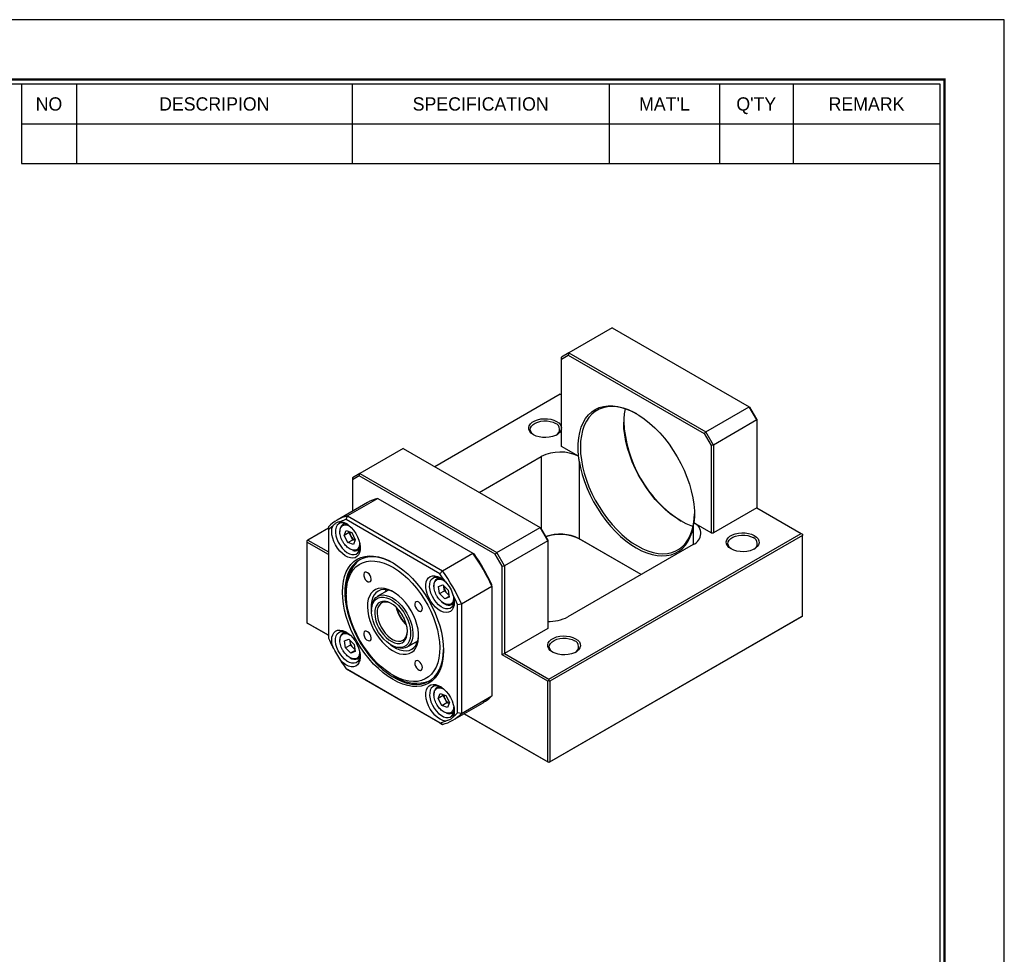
# Model space of a CAD drawing. Header units: millimetres. Extents: x 0 to 508, y 0 to 359.
# Tile 4 of 4: x 324 to 508, y 185 to 359. Entities that reach past the tile are written whole.
import ezdxf
from ezdxf.enums import TextEntityAlignment as Align

# ---------------------------------------------------------------- set-up
doc = ezdxf.new("R2010")
doc.units = ezdxf.units.MM
doc.layers.add('L1', color=7, linetype='CONTINUOUS')
doc.layers.add('OUTLINE', color=7, linetype='CONTINUOUS')

# ---------------------------------------------------------------- blocks, each defined once
blk = doc.blocks.new('표제란')
at = {"layer": 'L1', "color": 0}
for p, q in [((297, 210), (0, 210)), ((297, 0), (297, 210))]:
    blk.add_line(p, q, dxfattribs=at)
at = {"layer": 'L1'}
for p, q in [((190, 203), (190, 194.34)), ((196, 203), (196, 194.34)), ((226, 203), (226, 194.34)), ((254, 203), (254, 194.34)), ((266, 203), (266, 194.34)), ((274, 203), (274, 194.34)), ((190, 198.67), (290, 198.67)), ((190, 194.34), (290, 194.34))]:
    blk.add_line(p, q, dxfattribs=at)
at = {"layer": 'L1', "const_width": 0.25}
blk.add_lwpolyline([(290.5, 6.5), (290.5, 203.5), (10, 203.5), (10, 6.5)], close=True, dxfattribs=at)
at = {"layer": 'L1'}
blk.add_lwpolyline([(290, 7), (290, 203), (10.5, 203), (10.5, 7)], close=True, dxfattribs=at)
for s, p in [('NO', (193, 200.83)), ('DESCRIPION', (211, 200.83)), ('SPECIFICATION', (240, 200.83)), ("MAT'L", (260, 200.83)), ("Q'TY", (270, 200.83)), ('REMARK', (282, 200.83))]:
    blk.add_text(s, height=1.444, dxfattribs=at).set_placement(p, align=Align.MIDDLE_CENTER)
for tag, p in [('필렛', (179.25, 10.9)), ('모따기', (179.25, 8.3))]:
    blk.add_attdef(tag, text='', height=1.15, dxfattribs=at).set_placement(p, align=Align.MIDDLE_LEFT)
at = {"layer": 'OUTLINE', "ltscale": 0.5}
for tag, p, height in [('TITLE', (237.17, 24.41), 2.5), ('도번', (251.18, 15.64), 2.5), ('SCALE', (253.78, 9.55), 1.2), ('DATE', (277.02, 9.51), 1.2)]:
    blk.add_attdef(tag, p, '', height=height, dxfattribs=at)

msp = doc.modelspace()

# ---------------------------------------------------------------- linework, layer by layer
at = {"layer": 'OUTLINE'}
for p, q in [((434.629, 301.5625), (426.5679, 296.9089)), ((434.629, 301.5625), (460.0848, 286.8671)), ((426.5679, 296.9089), (425.1537, 296.0923)), ((426.5679, 296.9089), (426.4437, 296.4908)), ((426.5679, 296.9089), (452.0238, 282.2136)), ((425.1537, 295.7459), (426.4437, 296.4908)), ((425.1537, 295.7459), (425.1537, 296.0923)), ((425.1537, 279.5165), (425.1537, 295.7459)), ((426.4437, 296.4908), (451.7238, 281.8969)), ((424.9416, 289.191), (401.6096, 275.7217)), ((424.9416, 289.191), (425.1537, 289.0685)), ((452.0238, 282.2136), (460.0848, 286.8671)), ((461.499, 284.4176), (460.0848, 286.8671)), ((460.0848, 286.8671), (460.2091, 286.7953)), ((461.499, 284.5611), (460.2091, 286.7953)), ((461.499, 284.4176), (453.438, 279.7641)), ((461.499, 284.5611), (461.499, 284.4176)), ((461.499, 284.4176), (461.499, 268.0868)), ((451.7238, 281.8969), (452.0238, 282.2136)), ((453.438, 279.7641), (452.0238, 282.2136)), ((451.7238, 281.8969), (453.0137, 279.6626)), ((395.7381, 279.1112), (387.6771, 274.4577)), ((395.7381, 279.1112), (421.1939, 264.4159)), ((428.3578, 277.6668), (425.1537, 279.5165)), ((453.438, 279.7641), (453.0137, 279.6626)), ((453.0137, 279.6626), (453.0137, 263.4333)), ((453.438, 279.7641), (453.438, 263.4333)), ((409.8828, 270.9457), (421.4061, 277.598)), ((421.4061, 277.598), (421.4061, 264.1919)), ((428.3536, 277.6668), (428.3578, 277.6668)), ((428.4771, 276.7692), (428.4771, 262.3286)), ((387.6771, 274.4577), (386.2629, 273.641)), ((387.5528, 274.0396), (386.2629, 273.2946)), ((386.2629, 273.641), (386.2629, 273.2946)), ((386.2629, 273.2946), (386.2629, 267.4405)), ((387.5528, 274.0396), (387.6771, 274.4577)), ((412.8329, 259.4457), (387.5528, 274.0396)), ((387.6771, 274.4577), (413.1329, 259.7624)), ((391.0076, 269.8406), (385.3507, 266.575)), ((391.0076, 269.8406), (408.6711, 259.6437)), ((389.0902, 269.0727), (383.4333, 265.8071)), ((461.499, 268.0868), (453.438, 263.4333)), ((461.499, 268.0868), (469.7722, 263.3108)), ((385.1111, 265.8968), (385.3507, 266.575)), ((402.5467, 255.8314), (385.1111, 265.8968)), ((385.3507, 266.575), (403.0142, 256.378)), ((381.8081, 264.2905), (377.9897, 262.0862)), ((381.8081, 264.5292), (381.8081, 263.9894)), ((381.8081, 263.9894), (381.8081, 243.8554)), ((384.9237, 265.2241), (384.5172, 264.9894)), ((384.756, 262.9365), (385.1175, 263.8602)), ((385.1175, 263.8602), (386.1475, 263.4703)), ((413.1329, 259.7624), (421.1939, 264.4159)), ((422.6082, 261.9664), (421.1939, 264.4159)), ((421.1939, 264.4159), (421.3182, 264.3441)), ((422.6082, 262.1099), (421.3182, 264.3441)), ((449.6903, 264.5231), (449.6903, 261.2698)), ((449.8096, 265.283), (449.8097, 265.2805)), ((453.0137, 263.4333), (449.8096, 265.283)), ((377.9897, 262.0862), (377.7776, 261.9637)), ((377.7776, 261.9637), (377.7776, 261.7188)), ((377.9897, 262.0862), (381.8081, 259.8819)), ((385.6753, 263.4671), (384.756, 262.9365)), ((385.4245, 261.6229), (384.756, 262.9365)), ((385.4245, 261.6229), (386.3438, 262.1535)), ((385.7373, 263.6256), (385.6753, 263.4671)), ((386.0095, 262.8103), (385.6753, 263.4671)), ((386.3438, 262.1535), (386.0095, 262.8103)), ((386.1475, 263.4703), (386.816, 262.1567)), ((386.754, 261.9982), (386.3438, 262.1535)), ((386.816, 262.1567), (386.4545, 261.233)), ((422.6082, 261.9664), (414.5471, 257.3129)), ((422.6082, 262.1099), (422.6082, 261.9664)), ((422.6082, 261.9664), (422.6082, 245.6356)), ((422.8203, 236.2061), (469.7722, 263.3108)), ((469.9843, 262.9434), (423.0324, 235.8386)), ((440.0008, 255.6762), (428.4771, 262.3286)), ((428.4771, 262.3286), (428.6893, 262.2061)), ((440.0008, 255.6761), (428.6893, 262.2061)), ((453.0137, 263.4333), (453.438, 263.4333)), ((469.7722, 263.3108), (469.9843, 263.1883)), ((469.9843, 263.1883), (469.9843, 262.9434)), ((469.9843, 247.919), (469.9843, 262.9434)), ((381.8081, 259.392), (377.7776, 261.7188)), ((377.7776, 261.7188), (377.7776, 246.6944)), ((386.4545, 261.233), (385.4245, 261.6229)), ((387.267, 260.2262), (387.6734, 260.4608)), ((387.6068, 261.427), (387.511, 260.8165)), ((449.6903, 261.2698), (426.3558, 247.7991)), ((403.0142, 256.378), (408.6711, 259.6437)), ((408.6711, 259.6437), (408.9107, 259.5053)), ((413.1329, 259.7624), (412.8329, 259.4457)), ((414.1229, 257.2114), (412.8329, 259.4457)), ((414.5471, 257.3129), (413.1329, 259.7624)), ((414.1229, 257.2114), (414.5471, 257.3129)), ((414.1229, 240.7371), (414.1229, 257.2114)), ((414.5471, 257.3129), (414.5471, 240.9821)), ((402.4237, 255.1216), (402.0172, 254.8869)), ((403.0142, 256.378), (402.5467, 255.8314)), ((392.9875, 252.7901), (390.9627, 251.6212)), ((402.3054, 253.4275), (403.1087, 253.7357)), ((402.4827, 252.1358), (402.3054, 253.4275)), ((403.1087, 253.7357), (404.0894, 252.7522)), ((403.3133, 253.3124), (403.2785, 253.5655)), ((403.4019, 252.6665), (403.3133, 253.3124)), ((406.5568, 250.242), (412.2137, 253.5077)), ((412.2137, 253.5077), (412.2137, 253.7843)), ((412.2137, 253.5077), (412.2137, 233.1105)), ((385.1315, 252.5753), (385.1315, 252.0038)), ((402.4827, 252.1358), (403.4019, 252.6665)), ((403.4633, 251.1523), (402.4827, 252.1358)), ((403.4019, 252.6665), (403.8922, 252.1747)), ((404.2468, 251.6047), (403.4633, 251.1523)), ((404.2666, 251.4605), (403.4633, 251.1523)), ((403.8922, 252.1747), (404.2127, 251.8533)), ((404.0894, 252.7522), (404.2666, 251.4605)), ((389.8338, 249.126), (389.8338, 248.8811)), ((404.767, 250.1236), (405.1734, 250.3583)), ((405.8497, 250.1104), (406.5568, 250.242)), ((405.8497, 229.9765), (405.8497, 250.1104)), ((406.5568, 250.242), (406.5568, 229.8449)), ((469.7722, 247.7965), (422.8203, 220.6918)), ((423.0324, 220.8143), (469.9843, 247.919)), ((469.9843, 247.919), (469.7722, 247.7965)), ((469.9843, 247.919), (469.9843, 247.919)), ((377.7776, 246.6944), (381.8081, 244.3677)), ((377.7776, 246.6944), (377.9897, 246.5719)), ((377.7776, 246.6944), (377.7776, 246.6944)), ((381.8081, 244.3676), (377.9897, 246.5719)), ((422.6082, 245.6356), (414.5471, 240.9821)), ((384.9237, 245.0157), (384.5172, 244.7811)), ((384.8054, 243.3217), (385.6087, 243.6299)), ((385.6087, 243.6299), (386.5894, 242.6464)), ((384.9827, 242.03), (384.8054, 243.3217)), ((385.9019, 242.5607), (384.9827, 242.03)), ((385.9633, 241.0465), (384.9827, 242.03)), ((385.7785, 243.4596), (385.8133, 243.2065)), ((385.8133, 243.2065), (385.9019, 242.5607)), ((385.9019, 242.5607), (386.3922, 242.0689)), ((386.3922, 242.0689), (386.7127, 241.7475)), ((386.5894, 242.6464), (386.7666, 241.3547)), ((393.4748, 242.574), (393.6869, 242.4515)), ((396.4123, 242.1813), (398.4371, 243.3502)), ((386.7468, 241.4989), (385.9633, 241.0465)), ((386.7666, 241.3547), (385.9633, 241.0465)), ((387.267, 240.0178), (387.6734, 240.2525)), ((414.5471, 240.9821), (414.1229, 240.7371)), ((422.6081, 235.8386), (414.1229, 240.7371)), ((414.5471, 240.9821), (422.8203, 236.2061)), ((385.1111, 238.1344), (402.5467, 228.0691)), ((385.3507, 237.996), (385.1111, 238.1344)), ((403.0142, 227.7991), (385.3507, 237.996)), ((393.8275, 236.9403), (394.3224, 236.6545)), ((402.4237, 234.9132), (402.0172, 234.6785)), ((422.8203, 235.9611), (422.6081, 235.8386)), ((422.6081, 220.8143), (422.6081, 235.8386)), ((422.8203, 236.2061), (422.8203, 235.9611)), ((422.8203, 235.9611), (423.0324, 235.8386)), ((423.0324, 235.8386), (423.0324, 220.8143)), ((402.256, 232.6256), (402.6175, 233.5493)), ((403.1753, 233.1562), (402.256, 232.6256)), ((402.9245, 231.312), (402.256, 232.6256)), ((402.6175, 233.5493), (403.6475, 233.1594)), ((403.2373, 233.3147), (403.1753, 233.1562)), ((403.5095, 232.4994), (403.1753, 233.1562)), ((403.6475, 233.1594), (404.316, 231.8458)), ((406.5568, 229.8449), (412.2137, 233.1105)), ((402.9245, 231.312), (403.8438, 231.8426)), ((403.9545, 230.9221), (402.9245, 231.312)), ((403.8438, 231.8426), (403.5095, 232.4994)), ((403.8438, 231.8426), (404.254, 231.6874)), ((404.316, 231.8458), (403.9545, 230.9221)), ((404.9316, 228.567), (410.5884, 231.8326)), ((405.1169, 231.1801), (405.011, 230.5056)), ((404.767, 229.9153), (405.1734, 230.1499)), ((406.5568, 229.8449), (405.8497, 229.9765)), ((407.0551, 229.7929), (422.6081, 220.8143)), ((422.8203, 220.6918), (407.0551, 229.7928)), ((402.5467, 228.0691), (403.0142, 227.7991)), ((422.8203, 220.6918), (422.6081, 220.8143)), ((423.0324, 220.8143), (422.8203, 220.6918)), ((422.8203, 220.6918), (422.8203, 220.6918))]:
    msp.add_line(p, q, dxfattribs=at)
at = {"layer": 'OUTLINE', "flags": 128}
for points in [[(428.3578, 277.6668), (428.2733, 278.8604), (428.2801, 280.0053), (428.3784, 281.0918), (428.5671, 282.1109), (428.8448, 283.0538), (429.2091, 283.9126), (429.6569, 284.68), (430.1844, 285.3496), (430.7872, 285.9156), (431.4602, 286.3733), (432.1976, 286.7189), (432.9932, 286.9493), (433.8404, 287.0627), (434.7319, 287.058), (435.6602, 286.9354), (436.6175, 286.6959), (437.5956, 286.3414), (438.5863, 285.875), (439.5812, 285.3007), (440.5719, 284.6232), (441.55, 283.8484), (442.5073, 282.9827), (443.4356, 282.0335), (444.3271, 281.0088), (445.1742, 279.9173), (445.9699, 278.7683), (446.7073, 277.5713), (447.3803, 276.3366), (447.983, 275.0747), (448.5106, 273.796), (448.9584, 272.5116), (449.3227, 271.2322), (449.6004, 269.9687), (449.7891, 268.7317), (449.8873, 267.5317), (449.8942, 266.3789), (449.8096, 265.283)], [(439.1921, 285.5379), (438.3172, 285.9913), (437.3469, 286.3951), (436.3932, 286.6866), (435.4643, 286.8634), (434.5681, 286.9238), (433.7122, 286.8674), (432.904, 286.6946), (432.1502, 286.407), (431.4575, 286.0069), (430.8316, 285.4979), (430.278, 284.8842), (429.8012, 284.171), (429.4055, 283.3646), (429.0942, 282.4716), (428.8699, 281.4998), (428.7345, 280.4575), (428.6893, 279.3535), (428.7345, 278.1973), (428.8699, 276.9987), (429.0942, 275.7679), (429.4055, 274.5155), (429.8012, 273.2521), (430.278, 271.9886), (430.8316, 270.7356), (431.4575, 269.5039), (432.1502, 268.3041), (432.904, 267.1462), (433.7122, 266.0403), (434.5681, 264.9957), (435.4643, 264.0213), (436.3932, 263.1255), (437.3469, 262.316), (438.3172, 261.5995), (439.2959, 260.9823), (440.2745, 260.4696), (441.2448, 260.0658), (442.1985, 259.7742), (443.1274, 259.5975), (444.0236, 259.5371), (444.8795, 259.5935), (445.6878, 259.7663), (446.4415, 260.0539), (447.1342, 260.4539), (447.7601, 260.963), (448.3138, 261.5767), (448.7905, 262.2899), (449.1862, 263.0963), (449.4976, 263.9893), (449.7219, 264.9611), (449.8572, 266.0034), (449.9019, 266.9858)], [(419.9565, 281.6596), (419.5552, 281.9457), (419.2658, 282.2736), (419.1007, 282.6292), (419.0674, 282.9968), (419.1671, 283.3603), (419.3956, 283.704), (419.7429, 284.0127), (420.1937, 284.273), (420.7285, 284.4734), (421.3238, 284.6053), (421.9536, 284.6629), (422.5903, 284.6437), (423.2062, 284.5484), (423.7743, 284.3813), (424.2699, 284.1496), (424.6711, 283.8636), (424.9606, 283.5356), (425.1256, 283.1801), (425.1537, 283.043)], [(420.0677, 281.5985), (419.9698, 281.665), (419.6495, 281.9543), (419.4445, 282.2765), (419.3642, 282.6167), (419.4124, 282.9588), (419.587, 283.287), (419.8797, 283.5858), (420.2768, 283.8413), (420.7597, 284.0416), (421.306, 284.1773), (421.89, 284.242), (422.4844, 284.2327), (423.0615, 284.1498), (423.5942, 283.9973), (424.0577, 283.7822)], [(449.651, 264.6014), (449.3058, 264.7193), (448.3355, 265.1231), (447.3569, 265.6359), (446.3782, 266.2531), (445.4079, 266.9695), (444.4543, 267.7791), (443.5253, 268.6748), (442.6291, 269.6492), (441.7732, 270.6938), (440.965, 271.7997), (440.2113, 272.9576), (439.5185, 274.1575), (438.8926, 275.3891), (438.339, 276.6421), (437.8622, 277.9057), (437.4665, 279.169), (437.1552, 280.4214), (436.9309, 281.6522), (436.7955, 282.8508), (436.7503, 284.007)], [(425.1537, 282.7662), (425.0592, 282.4489), (424.8307, 282.1053), (424.4835, 281.7966), (424.0326, 281.5363), (423.4978, 281.3358), (422.9026, 281.2039), (422.2728, 281.1463), (421.6361, 281.1656), (421.0202, 281.2608), (420.452, 281.4279), (419.9565, 281.6596)], [(428.4771, 276.7692), (428.7163, 275.5223), (429.0422, 274.2553), (429.4521, 272.9786), (429.9425, 271.7031), (430.5095, 270.4393), (431.1481, 269.1978), (431.8532, 267.989), (432.6187, 266.823), (433.4384, 265.7097), (434.3052, 264.6582), (435.2121, 263.6774), (436.1513, 262.7755), (437.115, 261.96), (438.0952, 261.2378), (439.0837, 260.6149), (440.0722, 260.0965), (441.0525, 259.687), (442.0162, 259.3897), (442.9554, 259.2072), (443.8623, 259.141), (444.7291, 259.1916), (445.5487, 259.3587), (446.3143, 259.6408), (447.0193, 260.0355), (447.658, 260.5396), (448.2249, 261.1489), (448.7154, 261.8582), (449.1253, 262.6616), (449.4512, 263.5523), (449.6903, 264.5231)], [(384.0917, 265.5502), (384.5712, 265.4368), (385.0687, 265.2063), (385.5665, 264.8667), (386.047, 264.4301), (386.4932, 263.9121), (386.889, 263.331), (387.2205, 262.7076), (387.4759, 262.0639), (387.6461, 261.4229), (387.7251, 260.8073), (387.71, 260.239), (387.6014, 259.7382), (387.4032, 259.3227), (387.1223, 259.0073), (386.7688, 258.8032), (386.3553, 258.7176), (385.8964, 258.7536), (385.4084, 258.9099), (384.9087, 259.1809), (384.4151, 259.557), (383.9451, 260.0249), (383.5153, 260.5679), (383.1412, 261.1668), (382.8359, 261.8001), (382.6103, 262.4455), (382.4725, 263.0799), (382.4273, 263.6809), (382.4763, 264.2271), (382.6179, 264.699)], [(385.4328, 264.996), (385.3742, 265.029), (384.913, 265.2274), (384.473, 265.3078), (384.0723, 265.2667), (383.7272, 265.1059), (383.452, 264.832), (383.2579, 264.4561), (383.1528, 263.9938), (383.141, 263.4638), (383.223, 262.8879), (383.3955, 262.2897), (383.6514, 261.6936), (383.9802, 261.1241), (384.3684, 260.6045), (384.8003, 260.1561), (385.258, 259.7971), (385.7228, 259.5424), (386.1757, 259.4023), (386.5983, 259.3825), (386.9731, 259.484), (387.2848, 259.7024), (387.5207, 260.029), (387.6711, 260.4503), (387.722, 260.7918)], [(456.7261, 260.433), (456.3248, 260.719), (456.0353, 261.047), (455.8703, 261.4026), (455.8369, 261.7702), (455.9367, 262.1337), (456.1652, 262.4774), (456.5124, 262.7861), (456.9633, 263.0463), (457.4981, 263.2468), (458.0933, 263.3787), (458.7231, 263.4363), (459.3599, 263.4171), (459.9758, 263.3218), (460.5439, 263.1547), (461.0394, 262.923), (461.4407, 262.637), (461.7301, 262.309), (461.8952, 261.9534), (461.9285, 261.5859), (461.8288, 261.2223), (461.6003, 260.8786), (461.253, 260.5699), (460.8022, 260.3097), (460.2674, 260.1092), (459.6721, 259.9773), (459.0424, 259.9197), (458.4056, 259.939), (457.7897, 260.0342), (457.2216, 260.2013), (456.7261, 260.433)], [(456.8373, 260.3719), (456.7393, 260.4384), (456.4191, 260.7277), (456.214, 261.0499), (456.1337, 261.3901), (456.182, 261.7322), (456.3565, 262.0604), (456.6492, 262.3592), (457.0463, 262.6147), (457.5293, 262.815), (458.0755, 262.9507), (458.6595, 263.0153), (459.254, 263.006), (459.8311, 262.9232), (460.3638, 262.7707), (460.8273, 262.5556)], [(387.7166, 260.7779), (387.5294, 260.4512), (387.3098, 260.2525)], [(400.4789, 250.8231), (401.0987, 249.6757), (401.6485, 248.5023), (402.123, 247.3142), (402.5175, 246.123), (402.8285, 244.9401), (403.0527, 243.7768), (403.1881, 242.6444), (403.2334, 241.5538), (403.1881, 240.5155), (403.0527, 239.5394), (402.8285, 238.6351), (402.5175, 237.8111), (402.123, 237.0755), (401.6485, 236.4353), (401.0987, 235.8967), (400.4789, 235.4648), (399.7951, 235.1438), (399.0538, 234.9369), (398.2622, 234.846), (397.4279, 234.872), (396.5589, 235.0146), (395.6636, 235.2724), (394.7507, 235.6431), (393.8289, 236.1229), (392.9071, 236.7074), (391.9942, 237.3908), (391.0989, 238.1665), (390.23, 239.0272), (389.3956, 239.9645), (388.604, 240.9694), (387.8627, 242.0322), (387.1789, 243.1427), (386.5591, 244.2902), (386.0093, 245.4636), (385.5349, 246.6516), (385.1403, 247.8428), (384.8293, 249.0258), (384.6051, 250.189), (384.4697, 251.3214), (384.4244, 252.412), (384.4697, 253.4504), (384.6051, 254.4264), (384.8293, 255.3307), (385.1403, 256.1547), (385.5349, 256.8903), (386.0093, 257.5306), (386.5591, 258.0692), (387.1789, 258.5011), (387.8627, 258.822), (388.604, 259.0289), (389.3956, 259.1198), (390.23, 259.0939), (391.0989, 258.9513), (391.9942, 258.6934), (392.9071, 258.3228), (393.8289, 257.8429), (394.7507, 257.2585), (395.6636, 256.5751), (396.5589, 255.7993), (397.4279, 254.9386), (398.2622, 254.0013), (399.0538, 252.9964), (399.7951, 251.9336), (400.4789, 250.8231)], [(393.9371, 257.7797), (393.9264, 257.7857), (393.0118, 258.2478), (392.1074, 258.5992), (391.2222, 258.8363), (390.3651, 258.9568), (389.5444, 258.9595), (388.7685, 258.8445), (388.045, 258.6127), (387.381, 258.2666), (386.7832, 257.8096), (386.2576, 257.2462), (385.8093, 256.582), (385.4429, 255.8236), (385.1619, 254.9786), (384.9691, 254.0553), (384.8665, 253.063), (384.8551, 252.0114), (384.9349, 250.9111), (385.1053, 249.773), (385.3645, 248.6083), (385.7099, 247.4287), (386.1381, 246.2459), (386.6449, 245.0717), (387.2251, 243.9176), (387.8731, 242.7953), (388.5824, 241.7158), (389.346, 240.6898), (390.1562, 239.7276), (391.005, 238.8387), (391.884, 238.032), (392.7844, 237.3154), (393.6973, 236.6962), (394.6137, 236.1804), (395.5243, 235.7732), (396.4202, 235.4786), (397.2925, 235.2995), (398.1324, 235.2378), (398.9317, 235.2941), (399.6824, 235.4677), (400.377, 235.757), (401.0086, 236.159), (401.571, 236.6699), (402.0586, 237.2845), (402.4664, 237.9966), (402.7906, 238.7993), (403.0278, 239.6846), (403.1756, 240.6436), (403.2327, 241.6668), (403.2332, 241.7199)], [(387.6789, 243.4314), (387.0792, 244.5455), (386.5509, 245.6855), (386.0999, 246.8391), (385.7308, 247.9943), (385.4475, 249.1388), (385.253, 250.2604), (385.1495, 251.3473), (385.138, 252.3879), (385.2186, 253.3713), (385.3904, 254.2869), (385.6518, 255.125), (385.9998, 255.8769), (386.4307, 256.5345), (386.9402, 257.0909), (387.5226, 257.5401), (388.1719, 257.8774), (388.8811, 258.0992), (389.6428, 258.2031), (390.4489, 258.1882), (391.2908, 258.0544), (392.1596, 257.8033), (393.0461, 257.4375), (393.9409, 256.9609), (394.8345, 256.3785), (395.7174, 255.6965), (396.5804, 254.9222), (397.4141, 254.0636), (398.2099, 253.1301), (398.9592, 252.1313), (399.6542, 251.078), (400.2873, 249.9813), (400.8521, 248.8528), (401.3424, 247.7045), (401.753, 246.5485), (402.0796, 245.3972), (402.3188, 244.2626), (402.468, 243.1569), (402.5256, 242.0917), (402.491, 241.0784), (402.3646, 240.1277), (402.1477, 239.2496), (401.8427, 238.4536), (401.4527, 237.7479), (400.9818, 237.1401), (400.4352, 236.6367), (399.8185, 236.2429), (399.1383, 235.963), (398.4019, 235.7999), (397.617, 235.7553), (396.7919, 235.8298), (395.9354, 236.0224), (395.0566, 236.3313), (394.1648, 236.7531), (393.2694, 237.2833), (392.3799, 237.9163), (391.5058, 238.6454), (390.6563, 239.463), (389.8405, 240.3602), (389.0669, 241.3276), (388.3438, 242.355), (387.6789, 243.4314)], [(389.5789, 255.4989), (389.3645, 255.7922), (389.1116, 256.007), (388.8542, 256.1141), (388.6272, 256.0991), (388.4612, 255.9641), (388.3786, 255.7273), (388.3906, 255.4206), (388.4955, 255.0855), (388.6793, 254.7672), (388.917, 254.5088), (389.1766, 254.3451), (389.423, 254.2982), (389.6229, 254.3745), (389.7494, 254.5636), (389.7853, 254.8401), (389.7258, 255.1666), (389.5789, 255.4989)], [(405.04, 251.755), (405.1815, 251.1197), (405.2305, 250.5169), (405.1853, 249.9681), (405.0475, 249.4928), (404.8219, 249.1078), (404.5166, 248.827), (404.1425, 248.6601), (403.7127, 248.6133), (403.2427, 248.6881), (402.7491, 248.8819), (402.2494, 249.1877), (401.7614, 249.5948), (401.3025, 250.0887), (400.889, 250.6518), (400.5355, 251.264), (400.2547, 251.9037), (400.0564, 252.5481), (399.9478, 253.1742), (399.9327, 253.76), (400.0117, 254.2844), (400.1819, 254.7289), (400.4373, 255.0777), (400.7688, 255.3184), (401.1647, 255.4424), (401.6108, 255.4454), (402.0913, 255.3271), (402.5891, 255.0919), (403.0866, 254.7481), (403.5661, 254.3079)], [(405.222, 250.6893), (405.1711, 250.3477), (405.0207, 249.9265), (404.7848, 249.5999), (404.4731, 249.3814), (404.0983, 249.28), (403.6757, 249.2997), (403.2228, 249.4398), (402.758, 249.6946), (402.3003, 250.0535), (401.8684, 250.502), (401.4802, 251.0216), (401.1514, 251.5911), (400.8955, 252.1872), (400.723, 252.7854), (400.641, 253.3613), (400.6528, 253.8912), (400.7579, 254.3536), (400.952, 254.7295), (401.2272, 255.0034), (401.5723, 255.1642), (401.973, 255.2052), (402.413, 255.1249), (402.7346, 254.9981)], [(397.2039, 248.9319), (396.7014, 249.7265), (396.1429, 250.4677), (395.5394, 251.1411), (394.9026, 251.7335), (394.2449, 252.2335), (393.5791, 252.6312), (392.9182, 252.9191), (392.275, 253.0914), (391.662, 253.1448), (391.0912, 253.0782), (390.5737, 252.8931), (390.1196, 252.5928), (389.7377, 252.1835), (389.4354, 251.6728), (389.2186, 251.0709), (389.0915, 250.3895), (389.0567, 249.6417), (389.1147, 248.8422), (389.2645, 248.0065), (389.5031, 247.1508), (389.826, 246.2919), (390.2267, 245.4465), (390.6976, 244.6309), (391.2294, 243.8611), (391.8118, 243.1521), (392.4334, 242.5177), (393.0822, 241.9702), (393.7456, 241.5202), (394.4106, 241.1766), (395.0642, 240.9459), (395.6939, 240.8328), (396.2872, 240.8394), (396.8326, 240.9655), (397.3196, 241.2088), (397.7387, 241.5645), (398.0817, 242.0256), (398.3418, 242.5832), (398.5142, 243.2265), (398.5953, 243.9429), (398.5837, 244.7184), (398.4795, 245.538), (398.2849, 246.3858), (398.0034, 247.2451), (397.6408, 248.0994), (397.2039, 248.9319)], [(394.0098, 252.3862), (393.8672, 252.4594), (393.243, 252.7161), (392.638, 252.8602), (392.0645, 252.8888), (391.534, 252.8014), (391.0575, 252.5997), (390.6445, 252.2878), (390.3036, 251.872), (390.0417, 251.3609), (389.864, 250.7648), (389.7743, 250.0959), (389.7743, 249.3677), (389.8348, 248.7812)], [(392.5453, 252.8724), (392.5092, 252.7854), (392.3954, 252.4483)], [(392.8355, 252.8252), (392.8433, 252.7808), (392.8554, 252.7139)], [(403.301, 253.5429), (403.3009, 253.4555), (403.3133, 253.3124)], [(389.8338, 249.126), (389.8393, 249.3614), (389.9159, 249.9927), (390.081, 250.5515), (390.3305, 251.0248), (390.6588, 251.4014), (391.0581, 251.6726), (391.5189, 251.8319), (392.0306, 251.8756), (392.5812, 251.8028), (393.1577, 251.615), (393.7466, 251.3168), (394.3341, 250.9151), (394.9064, 250.4193), (395.4502, 249.841), (395.9527, 249.1939), (396.402, 248.493), (396.7878, 247.7547), (397.1009, 246.9965), (397.3339, 246.2361), (397.4815, 245.4912), (397.5402, 244.7794), (397.5086, 244.1174), (397.3874, 243.5205), (397.1795, 243.003), (396.8897, 242.5768), (396.5249, 242.2519), (396.0935, 242.0361), (395.6058, 241.9342), (395.0731, 241.9488), (394.5079, 242.0795), (393.9236, 242.3232), (393.6869, 242.4515)], [(396.562, 247.2284), (396.8263, 246.4908), (397.008, 245.7602), (397.1028, 245.0548), (397.1083, 244.3918), (397.0243, 243.7876), (396.8529, 243.257), (396.5984, 242.8131), (396.267, 242.4669), (395.8668, 242.2269), (395.4077, 242.099), (394.9011, 242.0863), (394.3593, 242.1891), (393.7958, 242.4049), (393.2244, 242.7285), (392.6592, 243.1518), (392.114, 243.6644), (391.6024, 244.2537), (391.1369, 244.9051), (390.729, 245.6027), (390.3887, 246.3293), (390.1244, 247.0669), (389.9427, 247.7974), (389.8479, 248.5029), (389.8424, 249.1659), (389.9264, 249.7701), (390.0978, 250.3006), (390.3523, 250.7445), (390.6837, 251.0907), (391.0839, 251.3307), (391.543, 251.4587), (392.0496, 251.4714), (392.5914, 251.3685), (393.1549, 251.1527), (393.7263, 250.8291), (394.2915, 250.4059), (394.8367, 249.8933), (395.3483, 249.304), (395.8138, 248.6525), (396.2217, 247.9549), (396.562, 247.2284)], [(390.8982, 246.4035), (391.2175, 245.7306), (391.6054, 245.0897), (392.0502, 244.5), (392.5382, 243.9796), (393.0547, 243.5443), (393.584, 243.2072), (394.11, 242.9786), (394.6168, 242.8656), (395.0888, 242.8714), (395.5118, 242.9959), (395.8729, 243.2354), (396.1612, 243.5826), (396.3679, 244.0268), (396.4867, 244.5547), (396.514, 245.1502), (396.4489, 245.7951), (396.2935, 246.47), (396.0525, 247.1542), (395.7332, 247.827), (395.3453, 248.468), (394.9005, 249.0576), (394.4125, 249.578), (393.896, 250.0134), (393.3667, 250.3504), (392.8407, 250.579), (392.3339, 250.6921), (391.8619, 250.6863), (391.4389, 250.5617), (391.0778, 250.3222), (390.7895, 249.9751), (390.5828, 249.5308), (390.464, 249.0029), (390.4367, 248.4075), (390.5018, 247.7625), (390.6572, 247.0877), (390.8982, 246.4035)], [(393.5838, 250.2251), (393.2496, 250.3808), (392.7577, 250.5227), (392.2957, 250.5481), (391.8784, 250.4563), (391.5192, 250.2503), (391.2298, 249.9366), (391.0193, 249.5254), (390.8946, 249.0298), (390.8597, 248.4658), (390.9156, 247.8516), (391.0606, 247.2067), (391.2901, 246.5521)], [(399.0789, 250.0147), (398.8645, 250.308), (398.6116, 250.5227), (398.3542, 250.6299), (398.1272, 250.6149), (397.9612, 250.4799), (397.8786, 250.243), (397.8906, 249.9363), (397.9955, 249.6012), (398.1793, 249.283), (398.417, 249.0245), (398.6766, 248.8608), (398.923, 248.8139), (399.1229, 248.8902), (399.2494, 249.0794), (399.2853, 249.3559), (399.2258, 249.6823), (399.0789, 250.0147)], [(391.2901, 246.5521), (391.5966, 245.9087), (391.9703, 245.2972), (392.3993, 244.7372), (392.8696, 244.2468), (393.3662, 243.8417), (393.8731, 243.535), (394.3741, 243.3365), (394.853, 243.2525), (395.2944, 243.2858), (395.6842, 243.4353), (396.0098, 243.6962), (396.2608, 244.0601), (396.429, 244.5153), (396.5092, 245.0473), (396.514, 245.1493)], [(382.6179, 242.2108), (382.4763, 242.8462), (382.4273, 243.4489), (382.4725, 243.9978), (382.6103, 244.4731), (382.8359, 244.858), (383.1412, 245.1389), (383.5153, 245.3057), (383.9451, 245.3525), (384.4151, 245.2777), (384.9087, 245.084), (385.4084, 244.7781), (385.8964, 244.371), (386.3553, 243.8771), (386.7688, 243.3141), (387.1223, 242.7018), (387.4032, 242.0622), (387.6014, 241.4178), (387.71, 240.7916), (387.7251, 240.2059), (387.6461, 239.6815), (387.4759, 239.2369), (387.2205, 238.8881), (386.889, 238.6474), (386.4932, 238.5234), (386.047, 238.5205), (385.5665, 238.6387), (385.0687, 238.8739), (384.5712, 239.2177), (384.0917, 239.658)], [(387.722, 240.5835), (387.6711, 240.2419), (387.5207, 239.8206), (387.2848, 239.4941), (386.9731, 239.2756), (386.5983, 239.1742), (386.1757, 239.1939), (385.7228, 239.334), (385.258, 239.5888), (384.8003, 239.9477), (384.3684, 240.3962), (383.9802, 240.9158), (383.6514, 241.4853), (383.3955, 242.0813), (383.223, 242.6796), (383.141, 243.2554), (383.1528, 243.7854), (383.2579, 244.2478), (383.452, 244.6236), (383.7272, 244.8976), (384.0723, 245.0583), (384.473, 245.0994), (384.913, 245.0191), (385.2346, 244.8922)], [(389.5789, 244.5287), (389.3645, 244.822), (389.1116, 245.0367), (388.8542, 245.1438), (388.6272, 245.1289), (388.4612, 244.9939), (388.3786, 244.757), (388.3906, 244.4503), (388.4955, 244.1152), (388.6793, 243.797), (388.917, 243.5385), (389.1766, 243.3748), (389.423, 243.3279), (389.6229, 243.4042), (389.7494, 243.5934), (389.7853, 243.8699), (389.7258, 244.1963), (389.5789, 244.5287)], [(393.3888, 242.6248), (393.8672, 242.2787), (394.4977, 241.9146), (395.1219, 241.658), (395.7269, 241.5138), (396.3005, 241.4852), (396.8309, 241.5726), (397.3075, 241.7744), (397.7204, 242.0863), (398.0613, 242.502), (398.3232, 243.0132), (398.5009, 243.6093), (398.5906, 244.2782), (398.5985, 244.4375)], [(423.492, 241.2474), (423.0908, 241.5335), (422.8013, 241.8614), (422.6363, 242.217), (422.6029, 242.5846), (422.7026, 242.9481), (422.9311, 243.2918), (423.2784, 243.6005), (423.7293, 243.8608), (424.264, 244.0612), (424.8593, 244.1931), (425.4891, 244.2507), (426.1258, 244.2315), (426.7417, 244.1362), (427.3099, 243.9691), (427.8054, 243.7374), (428.2067, 243.4514), (428.4961, 243.1234), (428.6612, 242.7678), (428.6945, 242.4003), (428.5948, 242.0367), (428.3663, 241.6931), (428.019, 241.3843), (427.5681, 241.1241), (427.0334, 240.9236), (426.4381, 240.7917), (425.8083, 240.7341), (425.1716, 240.7534), (424.5557, 240.8486), (423.9876, 241.0157), (423.492, 241.2474)], [(423.6033, 241.1863), (423.5053, 241.2528), (423.1851, 241.5421), (422.98, 241.8643), (422.8997, 242.2045), (422.948, 242.5466), (423.1225, 242.8748), (423.4152, 243.1736), (423.8123, 243.4291), (424.2953, 243.6294), (424.8415, 243.7651), (425.4255, 243.8298), (426.02, 243.8205), (426.597, 243.7376), (427.1298, 243.5851), (427.5933, 243.37)], [(385.801, 243.4371), (385.8009, 243.3497), (385.8133, 243.2065)], [(397.845, 243.0084), (398.1944, 242.9383), (398.2872, 242.9261)], [(399.0789, 239.0444), (398.8645, 239.3378), (398.6116, 239.5525), (398.3542, 239.6596), (398.1272, 239.6447), (397.9612, 239.5096), (397.8786, 239.2728), (397.8906, 238.9661), (397.9955, 238.631), (398.1793, 238.3127), (398.417, 238.0543), (398.6766, 237.8906), (398.923, 237.8437), (399.1229, 237.92), (399.2494, 238.1091), (399.2853, 238.3856), (399.2258, 238.7121), (399.0789, 239.0444)], [(403.5661, 228.4157), (403.0866, 228.529), (402.5891, 228.7596), (402.0913, 229.0992), (401.6108, 229.5357), (401.1647, 230.0537), (400.7688, 230.6348), (400.4373, 231.2583), (400.1819, 231.9019), (400.0117, 232.543), (399.9327, 233.1586), (399.9478, 233.7269), (400.0564, 234.2277), (400.2547, 234.6431), (400.5355, 234.9585), (400.889, 235.1627), (401.3025, 235.2483), (401.7614, 235.2123), (402.2494, 235.056), (402.7491, 234.785), (403.2427, 234.4088), (403.7127, 233.9409), (404.1425, 233.3979), (404.5166, 232.7991), (404.8219, 232.1657), (405.0475, 231.5204), (405.1853, 230.8859), (405.2305, 230.2849), (405.1815, 229.7387), (405.04, 229.2668)], [(402.9328, 234.6851), (402.8742, 234.7181), (402.413, 234.9165), (401.973, 234.9969), (401.5723, 234.9558), (401.2272, 234.795), (400.952, 234.5211), (400.7579, 234.1453), (400.6528, 233.6829), (400.641, 233.1529), (400.723, 232.577), (400.8955, 231.9788), (401.1514, 231.3827), (401.4802, 230.8132), (401.8684, 230.2936), (402.3003, 229.8452), (402.758, 229.4862), (403.2228, 229.2315), (403.6757, 229.0914), (404.0983, 229.0716), (404.4731, 229.1731), (404.7848, 229.3916), (405.0207, 229.7181), (405.1711, 230.1394), (405.222, 230.4809)], [(401.4475, 233.4155), (401.4656, 233.7146), (401.5675, 234.1268)]]:
    msp.add_lwpolyline(points, dxfattribs=at)
at = {"layer": 'OUTLINE'}
for centre, radius, start, end in [((448.4596, 284.0977), 11.7096, 168.096529, 180.443813), ((460.1571, 285.2734), 23.4343, 182.800074, 237.194548), ((423.6369, 282.6686), 1.1905, 295.990379, 69.300942), ((424.9479, 270.7688), 7.693, 63.723344, 117.412743), ((392.7515, 262.7083), 7.3424, 103.739963, 119.910926), ((387.0739, 259.5007), 7.2811, 103.689944, 136.320808), ((386.9391, 258.8486), 7.2813, 104.539708, 113.019753), ((386.9998, 258.8822), 7.2827, 126.991147, 135.469972), ((385.3383, 263.8464), 1.4018, 123.624533, 187.462753), ((385.0309, 264.0347), 1.0855, 78.665302, 115.589378), ((448.9157, 263.3), 2.173, 290.884909, 65.706983), ((387.5594, 263.6438), 1.7598, 181.367703, 208.268647), ((387.6562, 263.5869), 1.8206, 205.249065, 240.378222), ((424.9123, 255.3473), 7.8388, 62.950031, 109.817283), ((424.9095, 254.8055), 8.31, 62.945221, 108.483266), ((460.4065, 261.442), 1.1905, 295.99023, 69.301125), ((386.7312, 261.2243), 1.131, 248.938867, 300.768513), ((391.8887, 253.1245), 6.7795, 128.325841, 184.646324), ((378.5127, 238.1411), 37.039, 24.511529, 35.488471), ((379.3475, 238.623), 36.1947, 24.764075, 35.235925), ((402.8317, 253.7487), 1.3996, 125.572402, 189.004974), ((402.5346, 253.9201), 1.0966, 78.982055, 118.135424), ((373.2406, 235.1208), 35.8856, 32.32181, 35.248941), ((372.8559, 234.8755), 37.039, 24.511529, 35.488471), ((405.3715, 253.6437), 2.0847, 189.144549, 224.799318), ((404.9752, 253.2347), 1.5154, 224.382779, 239.319627), ((373.2595, 235.0854), 35.8869, 24.751143, 27.678201), ((400.8028, 251.0089), 6.5298, 192.868525, 227.126106), ((401.3693, 251.3359), 7.1105, 195.041163, 224.953447), ((401.3696, 251.3361), 7.1108, 195.041928, 224.952683), ((404.252, 251.0572), 1.0662, 256.128842, 298.882267), ((404.1893, 251.0546), 1.0957, 301.820255, 341.029341), ((401.5408, 251.4349), 6.887, 204.697297, 215.297292), ((422.9189, 254.3281), 7.3784, 267.586332, 297.762609), ((414.3993, 258.881), 35.8881, 204.751257, 207.678218), ((385.3251, 243.6532), 1.3873, 125.566979, 186.85934), ((385.0281, 243.8577), 1.0553, 78.181243, 118.891764), ((387.8715, 243.5378), 2.0847, 189.144598, 224.799256), ((387.4752, 243.1288), 1.5153, 224.382312, 239.319896), ((427.1725, 242.2564), 1.1905, 295.990306, 69.301013), ((386.6936, 241.2891), 1.3946, 232.685182, 294.262474), ((386.7236, 240.9214), 1.0544, 300.99817, 341.830214), ((414.4181, 258.8457), 35.8868, 212.321809, 215.248846), ((398.1633, 242.1104), 6.6723, 234.854491, 292.162568), ((402.5715, 233.7718), 1.0628, 121.437257, 155.481926), ((402.5325, 233.7259), 1.0831, 78.728298, 118.41137), ((405.0594, 233.3329), 1.7598, 181.368005, 208.268386), ((406.9325, 238.1548), 7.3031, 300.039707, 316.314444), ((405.1562, 233.276), 1.8206, 205.248998, 240.378363), ((401.291, 234.8733), 7.281, 283.689874, 316.320851), ((404.2272, 230.9897), 1.2024, 249.00116, 296.630806), ((404.2092, 230.8298), 1.0712, 301.328425, 340.993269), ((400.6584, 235.0832), 7.2821, 306.990856, 315.470341), ((400.7186, 235.1177), 7.2818, 284.540003, 293.01949)]:
    msp.add_arc(centre, radius, start, end, dxfattribs=at)
for points in [[(428.4771, 276.7692), (428.4293, 277.0716), (428.3876, 277.3708), (428.3536, 277.6668)], [(449.6903, 264.5231), (449.7382, 264.7703), (449.7779, 265.0224), (449.8097, 265.2805)], [(403.5661, 254.3079), (403.9001, 253.9334), (404.5682, 253.1846), (404.8827, 252.2316), (405.04, 251.755)]]:
    msp.add_open_spline(points, degree=3, dxfattribs=at)
for points, knots in [([(382.6179, 264.699), (382.759, 264.8456), (383.0456, 265.1431), (383.5481, 265.4679), (383.8931, 265.5201), (384.0917, 265.5502)], [0, 0, 0, 0, 0.2917806, 0.59218182, 1, 1, 1, 1]), ([(387.511, 260.8165), (387.4079, 260.6354), (387.2486, 260.3557), (386.8856, 260.1924), (386.5616, 260.1578), (386.2044, 260.2218), (385.7258, 260.4291), (385.1347, 260.8822), (384.622, 261.5361), (384.2967, 262.1352), (384.1049, 262.6219), (383.9831, 263.1036), (383.9165, 263.6978), (384.0042, 264.0491), (384.061, 264.2767)], [0, 0, 0, 0, 0.11972139, 0.18489369, 0.25, 0.31517218, 0.38027855, 0.49999981, 0.61972127, 0.68489376, 0.74999998, 0.81517231, 0.88027825, 1, 1, 1, 1]), ([(384.061, 264.2767), (384.1641, 264.4577), (384.3234, 264.7372), (384.6864, 264.9011), (385.0105, 264.9339), (385.3523, 264.8793), (385.5864, 264.7669), (385.6955, 264.7144)], [0, 0, 0, 0, 0.32175314, 0.49690392, 0.67187847, 0.84702974, 1, 1, 1, 1]), ([(402.6501, 250.8191), (402.4418, 251.0585), (402.12, 251.4282), (401.797, 252.0338), (401.6051, 252.5188), (401.482, 253.0023), (401.4222, 253.5895), (401.5191, 254.2162), (401.8291, 254.629), (402.1853, 254.7997), (402.5108, 254.8311), (402.8566, 254.7757), (403.0953, 254.6608), (403.209, 254.6061)], [0, 0, 0, 0, 0.13690992, 0.21143954, 0.28589321, 0.36042255, 0.43487587, 0.57178638, 0.70869616, 0.78322543, 0.8576791, 0.93220844, 1, 1, 1, 1]), ([(405.1073, 251.3274), (405.0894, 251.1102), (405.0503, 250.6383), (404.7407, 250.2603), (404.3872, 250.0885), (404.061, 250.0554), (403.705, 250.1202), (403.2236, 250.3213), (402.8756, 250.6234), (402.6501, 250.8191)], [0, 0, 0, 0, 0.16952499, 0.3683763, 0.47662428, 0.58476231, 0.69301044, 0.8011489, 1, 1, 1, 1]), ([(402.8664, 250.5758), (403.0024, 250.4719), (403.2939, 250.2492), (403.6471, 250.0676), (403.84, 250.0456), (403.8815, 250.0409)], [0, 0, 0, 0, 0.4070991, 0.87241114, 1, 1, 1, 1]), ([(403.8815, 250.0409), (404.0147, 250.0119), (404.3435, 249.9403), (404.6088, 250.0551), (404.7666, 250.1234)], [0, 0, 0, 0, 0.40508608, 1, 1, 1, 1]), ([(385.1501, 240.7133), (384.9418, 240.9527), (384.62, 241.3224), (384.297, 241.928), (384.1051, 242.413), (383.982, 242.8965), (383.9222, 243.4837), (384.0191, 244.1102), (384.3291, 244.5237), (384.6852, 244.6929), (385.011, 244.729), (385.3667, 244.6543), (385.6455, 244.5653), (385.7947, 244.4463), (385.8208, 244.4255)], [0, 0, 0, 0, 0.13389974, 0.2067901, 0.2796068, 0.35249701, 0.42531362, 0.55921335, 0.69311305, 0.76600323, 0.83881998, 0.91171028, 0.98452698, 1, 1, 1, 1]), ([(384.0917, 239.658), (383.8461, 240.0834), (383.3548, 240.9344), (382.8635, 241.7853), (382.6179, 242.2108)], [0, 0, 0, 0, 0.499999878, 1, 1, 1, 1]), ([(387.6144, 241.2667), (387.5956, 241.0331), (387.5564, 240.5442), (387.2409, 240.1542), (386.8871, 239.9827), (386.5611, 239.9495), (386.205, 240.0144), (385.7236, 240.2154), (385.3756, 240.5176), (385.1501, 240.7133)], [0, 0, 0, 0, 0.17975064, 0.37615371, 0.48306845, 0.58987547, 0.69679035, 0.80359732, 1, 1, 1, 1]), ([(401.561, 233.9658), (401.6641, 234.1468), (401.8234, 234.4264), (402.1864, 234.5902), (402.5105, 234.6231), (402.8578, 234.567), (403.0977, 234.4515), (403.2126, 234.3962)], [0, 0, 0, 0, 0.31918604, 0.4929407, 0.66651889, 0.8402735, 1, 1, 1, 1]), ([(402.0175, 234.6787), (401.8933, 234.5961), (401.7322, 234.489), (401.6453, 234.296), (401.6255, 234.2519)], [0, 0, 0, 0, 0.771398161, 1, 1, 1, 1]), ([(405.011, 230.5056), (404.9079, 230.3245), (404.7486, 230.0448), (404.3856, 229.8815), (404.0616, 229.8469), (403.7044, 229.9109), (403.2258, 230.1182), (402.6347, 230.5713), (402.122, 231.2253), (401.7967, 231.8243), (401.6049, 232.311), (401.4831, 232.7927), (401.4165, 233.3869), (401.5042, 233.7382), (401.561, 233.9658)], [0, 0, 0, 0, 0.11972154, 0.18489361, 0.24999984, 0.31517222, 0.3802786, 0.4999999, 0.61972123, 0.68489362, 0.75, 0.81517218, 0.88027844, 1, 1, 1, 1]), ([(405.04, 229.2668), (404.9551, 229.1527), (404.7829, 228.9213), (404.3104, 228.6138), (403.838, 228.4881), (403.5661, 228.4157)], [0, 0, 0, 0, 0.29178128, 0.59218267, 1, 1, 1, 1])]:
    msp.add_open_spline(points, degree=3, knots=knots, dxfattribs=at)

# ---------------------------------------------------------------- block references
at = {"layer": 'OUTLINE', "xscale": 1.7089192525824, "yscale": 1.7089192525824, "zscale": 1.7089192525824}
msp.add_blockref('표제란', (0, 0), dxfattribs=at)

doc.saveas('drawing.dxf')
